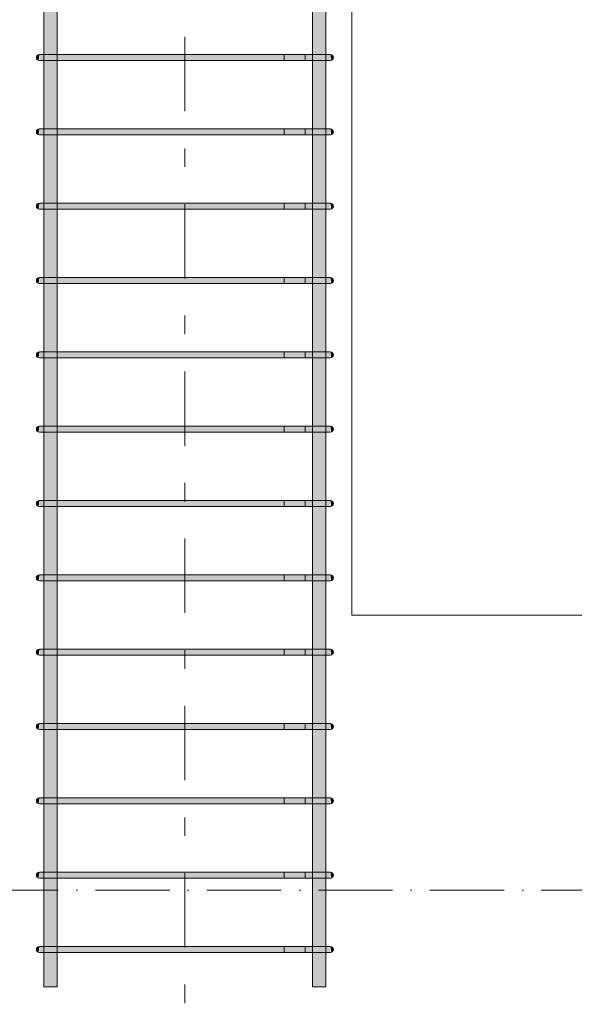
# Model space of a CAD drawing. Header units: millimetres. Extents: x -25607 to 9385, y 1894 to 10168.
# Tile 57 of 181: x -8597 to -7851, y 5846 to 7171. Entities that reach past the tile are written whole.
import ezdxf

# ---------------------------------------------------------------- set-up
doc = ezdxf.new("R2010")
doc.units = ezdxf.units.MM
doc.linetypes.add('Čerchovaná', pattern=[150, 100, -25, 0, -25])
doc.linetypes.add('Čára osnovy', pattern=[225, 100, -50, 25, -50])
for name, color, linetype, lineweight in [('A-FLOR-LEVL', 51, 'Continuous', 5), ('S-BEAM', 12, 'Continuous', 9), ('S-COLS', 52, 'Continuous', 9), ('S-GRID', 1, 'Continuous', 5), ('S-RBAR', 171, 'Continuous', 5)]:
    doc.layers.add(name, color=color, linetype=linetype, lineweight=lineweight)

msp = doc.modelspace()

# ---------------------------------------------------------------- hatches: boundary and pattern name
at = {"layer": 'S-RBAR'}
h = msp.add_hatch(color=7, dxfattribs=at)
h.paths.add_polyline_path([(-8555.1, 5870), (-8546.9, 5870), (-8546.9, 5916), (-8564.9, 5916), (-8564.9, 5870), (-8558.7, 5870)])
h.paths.add_polyline_path([(-8558.7, 5924), (-8546.9, 5924), (-8546.9, 6016), (-8564.9, 6016), (-8564.9, 5924), (-8561.9, 5924)])
h.paths.add_polyline_path([(-8564.9, 6024), (-8546.9, 6024), (-8546.9, 6116), (-8564.9, 6116), (-8564.9, 6049.4)])
h.paths.add_polyline_path([(-8558.7, 6124), (-8546.9, 6124), (-8546.9, 6216), (-8564.9, 6216), (-8564.9, 6124), (-8561.9, 6124)])
h.paths.add_polyline_path([(-8564.9, 6224), (-8546.9, 6224), (-8546.9, 6316), (-8564.9, 6316), (-8564.9, 6232.9)])
h.paths.add_polyline_path([(-8564.9, 6324), (-8546.9, 6324), (-8546.9, 6416), (-8564.9, 6416), (-8564.9, 6355.3)])
h.paths.add_polyline_path([(-8546.9, 6424), (-8546.9, 6516), (-8564.9, 6516), (-8564.9, 6424), (-8551, 6424)])
h.paths.add_polyline_path([(-8564.9, 6524), (-8546.9, 6524), (-8546.9, 6616), (-8564.9, 6616), (-8564.9, 6538.8)])
h.paths.add_polyline_path([(-8564.9, 6624), (-8546.9, 6624), (-8546.9, 6716), (-8564.9, 6716), (-8564.9, 6661.2)])
h.paths.add_polyline_path([(-8546.9, 6724), (-8546.9, 6816), (-8564.9, 6816), (-8564.9, 6724), (-8551, 6724)])
h.paths.add_polyline_path([(-8564.9, 6824), (-8546.9, 6824), (-8546.9, 6916), (-8564.9, 6916), (-8564.9, 6844.7)])
h.paths.add_polyline_path([(-8564.9, 6924), (-8546.9, 6924), (-8546.9, 7016), (-8564.9, 7016), (-8564.9, 6967.1)])
h.paths.add_polyline_path([(-8564.9, 7024), (-8546.9, 7024), (-8546.9, 7116), (-8564.9, 7116), (-8564.9, 7028.3)])
h.paths.add_polyline_path([(-8564.9, 7124), (-8546.9, 7124), (-8546.9, 7216), (-8564.9, 7216), (-8564.9, 7150.7)])
h.paths.add_polyline_path([(-8555.1, 7224), (-8546.9, 7224), (-8546.9, 7316), (-8564.9, 7316), (-8564.9, 7224), (-8558.7, 7224)])
h.paths.add_polyline_path([(-8564.9, 7324), (-8546.9, 7324), (-8546.9, 7416), (-8564.9, 7416), (-8564.9, 7334.2)])
h.paths.add_polyline_path([(-8564.9, 7424), (-8546.9, 7424), (-8546.9, 7516), (-8564.9, 7516), (-8564.9, 7456.6)])
h.paths.add_polyline_path([(-8551, 7524), (-8546.9, 7524), (-8546.9, 7616), (-8564.9, 7616), (-8564.9, 7524), (-8554.8, 7524)])
h.paths.add_polyline_path([(-8564.9, 7624), (-8546.9, 7624), (-8546.9, 7716), (-8564.9, 7716), (-8564.9, 7640.1)])
h.paths.add_polyline_path([(-8564.9, 7724), (-8546.9, 7724), (-8546.9, 7816), (-8564.9, 7816), (-8564.9, 7762.5)])
h.paths.add_polyline_path([(-8546.9, 7824), (-8546.9, 7916), (-8564.9, 7916), (-8564.9, 7824), (-8551, 7824)])
h.paths.add_polyline_path([(-8564.9, 7924), (-8546.9, 7924), (-8546.9, 8016), (-8564.9, 8016), (-8564.9, 7946.1)])
h.paths.add_polyline_path([(-8564.9, 8024), (-8546.9, 8024), (-8546.9, 8116), (-8564.9, 8116), (-8564.9, 8068.4)])
h.paths.add_polyline_path([(-8564.9, 8124), (-8546.9, 8124), (-8546.9, 8216), (-8564.9, 8216), (-8564.9, 8129.6)])
h.paths.add_polyline_path([(-8564.9, 8224), (-8546.9, 8224), (-8546.9, 8316), (-8564.9, 8316), (-8564.9, 8252)])
h.paths.add_polyline_path([(-8564.9, 8324), (-8546.9, 8324), (-8546.9, 8416), (-8564.9, 8416), (-8564.9, 8374.3)])
h.paths.add_polyline_path([(-8564.9, 8424), (-8546.9, 8424), (-8546.9, 8516), (-8564.9, 8516), (-8564.9, 8435.5)])
h.paths.add_polyline_path([(-8564.9, 8524), (-8546.9, 8524), (-8546.9, 8616), (-8564.9, 8616), (-8564.9, 8557.9)])
h.paths.add_polyline_path([(-8546.9, 8624), (-8546.9, 8660), (-8564.9, 8660), (-8564.9, 8624), (-8551, 8624)])
h = msp.add_hatch(color=7, dxfattribs=at)
h.paths.add_polyline_path([(-8191.3, 5870), (-8185.1, 5870), (-8185.1, 5916), (-8203.1, 5916), (-8203.1, 5870), (-8195.2, 5870)])
h.paths.add_polyline_path([(-8203.1, 5924), (-8185.1, 5924), (-8185.1, 6016), (-8203.1, 6016), (-8203.1, 5927)])
h.paths.add_polyline_path([(-8188.1, 6024), (-8185.1, 6024), (-8185.1, 6116), (-8203.1, 6116), (-8203.1, 6024), (-8191.3, 6024)])
h.paths.add_polyline_path([(-8185.1, 6124), (-8185.1, 6216), (-8203.1, 6216), (-8203.1, 6124), (-8188.1, 6124)])
h.paths.add_polyline_path([(-8191.3, 6224), (-8185.1, 6224), (-8185.1, 6316), (-8203.1, 6316), (-8203.1, 6224), (-8195.2, 6224)])
h.paths.add_polyline_path([(-8188.1, 6324), (-8185.1, 6324), (-8185.1, 6416), (-8203.1, 6416), (-8203.1, 6324), (-8191.3, 6324)])
h.paths.add_polyline_path([(-8199, 6424), (-8185.1, 6424), (-8185.1, 6516), (-8203.1, 6516), (-8203.1, 6424)])
h.paths.add_polyline_path([(-8188.1, 6524), (-8185.1, 6524), (-8185.1, 6616), (-8203.1, 6616), (-8203.1, 6524), (-8191.3, 6524)])
h.paths.add_polyline_path([(-8188.1, 6624), (-8185.1, 6624), (-8185.1, 6716), (-8203.1, 6716), (-8203.1, 6624), (-8191.3, 6624)])
h.paths.add_polyline_path([(-8203.1, 6724), (-8185.1, 6724), (-8185.1, 6816), (-8203.1, 6816), (-8203.1, 6783.6)])
h.paths.add_polyline_path([(-8188.1, 6824), (-8185.1, 6824), (-8185.1, 6916), (-8203.1, 6916), (-8203.1, 6824), (-8191.3, 6824)])
h.paths.add_polyline_path([(-8188.1, 6924), (-8185.1, 6924), (-8185.1, 7016), (-8203.1, 7016), (-8203.1, 6924), (-8191.3, 6924)])
h.paths.add_polyline_path([(-8188.1, 7024), (-8185.1, 7024), (-8185.1, 7116), (-8203.1, 7116), (-8203.1, 7024), (-8191.3, 7024)])
h.paths.add_polyline_path([(-8188.1, 7124), (-8185.1, 7124), (-8185.1, 7216), (-8203.1, 7216), (-8203.1, 7124), (-8191.3, 7124)])
h.paths.add_polyline_path([(-8203.1, 7224), (-8185.1, 7224), (-8185.1, 7316), (-8203.1, 7316), (-8203.1, 7273)])
h.paths.add_polyline_path([(-8191.3, 7324), (-8185.1, 7324), (-8185.1, 7416), (-8203.1, 7416), (-8203.1, 7324), (-8195.2, 7324)])
h.paths.add_polyline_path([(-8188.1, 7424), (-8185.1, 7424), (-8185.1, 7516), (-8203.1, 7516), (-8203.1, 7424), (-8191.3, 7424)])
h.paths.add_polyline_path([(-8203.1, 7524), (-8185.1, 7524), (-8185.1, 7616), (-8203.1, 7616), (-8203.1, 7579)])
h.paths.add_polyline_path([(-8188.1, 7624), (-8185.1, 7624), (-8185.1, 7716), (-8203.1, 7716), (-8203.1, 7624), (-8191.3, 7624)])
h.paths.add_polyline_path([(-8188.1, 7724), (-8185.1, 7724), (-8185.1, 7816), (-8203.1, 7816), (-8203.1, 7724), (-8191.3, 7724)])
h.paths.add_polyline_path([(-8203.1, 7824), (-8185.1, 7824), (-8185.1, 7916), (-8203.1, 7916), (-8203.1, 7884.9)])
h.paths.add_polyline_path([(-8188.1, 7924), (-8185.1, 7924), (-8185.1, 8016), (-8203.1, 8016), (-8203.1, 7924), (-8191.3, 7924)])
h.paths.add_polyline_path([(-8188.1, 8024), (-8185.1, 8024), (-8185.1, 8116), (-8203.1, 8116), (-8203.1, 8024), (-8191.3, 8024)])
h.paths.add_polyline_path([(-8188.1, 8124), (-8185.1, 8124), (-8185.1, 8216), (-8203.1, 8216), (-8203.1, 8124), (-8191.3, 8124)])
h.paths.add_polyline_path([(-8188.1, 8224), (-8185.1, 8224), (-8185.1, 8316), (-8203.1, 8316), (-8203.1, 8224), (-8191.3, 8224)])
h.paths.add_polyline_path([(-8188.1, 8324), (-8185.1, 8324), (-8185.1, 8416), (-8203.1, 8416), (-8203.1, 8324), (-8191.3, 8324)])
h.paths.add_polyline_path([(-8188.1, 8424), (-8185.1, 8424), (-8185.1, 8516), (-8203.1, 8516), (-8203.1, 8424), (-8191.3, 8424)])
h.paths.add_polyline_path([(-8188.1, 8524), (-8185.1, 8524), (-8185.1, 8616), (-8203.1, 8616), (-8203.1, 8524), (-8191.3, 8524)])
h.paths.add_polyline_path([(-8188.1, 8624), (-8185.1, 8624), (-8185.1, 8660), (-8203.1, 8660), (-8203.1, 8624), (-8191.3, 8624)])
for points in [[(-8572, 7116.1), (-8571, 7124), (-8573, 7123.5), (-8574.5, 7122), (-8575, 7120), (-8574.5, 7118), (-8573, 7116.5)], [(-8561.9, 7116), (-8551, 7116), (-8551, 7124), (-8571, 7124), (-8571, 7116), (-8565.1, 7116)], [(-8454.8, 7116), (-8199, 7116), (-8199, 7124), (-8551, 7124), (-8551, 7116), (-8531.9, 7116)], [(-8182.7, 7116), (-8179, 7116.1), (-8179, 7124), (-8199, 7124), (-8199, 7116), (-8184.7, 7116)], [(-8178, 7116.1), (-8177, 7116.5), (-8175.5, 7118), (-8175, 7120), (-8175.5, 7122), (-8177, 7123.5), (-8179, 7124), (-8178.3, 7119)], [(-8572, 7016.1), (-8571, 7024), (-8573, 7023.5), (-8574.5, 7022), (-8575, 7020), (-8574.5, 7018), (-8573, 7016.5)], [(-8570.2, 7016), (-8551, 7016), (-8551, 7024), (-8571, 7024), (-8571, 7016), (-8570.5, 7016)], [(-8454.8, 7016), (-8199, 7016), (-8199, 7024), (-8551, 7024), (-8551, 7016), (-8531.9, 7016)], [(-8180.5, 7016), (-8179, 7016.1), (-8179, 7024), (-8199, 7024), (-8199, 7016), (-8182.7, 7016)], [(-8178, 7016.1), (-8177, 7016.5), (-8175.5, 7018), (-8175, 7020), (-8175.5, 7022), (-8177, 7023.5), (-8179, 7024), (-8178.3, 7019)], [(-8572, 6916.1), (-8571, 6924), (-8573, 6923.5), (-8574.5, 6922), (-8575, 6920), (-8574.5, 6918), (-8573, 6916.5)], [(-8561.9, 6916), (-8551, 6916), (-8551, 6924), (-8571, 6924), (-8571, 6916), (-8565.1, 6916)], [(-8454.8, 6916), (-8199, 6916), (-8199, 6924), (-8551, 6924), (-8551, 6916), (-8531.9, 6916)], [(-8182.7, 6916), (-8179, 6916.1), (-8179, 6924), (-8199, 6924), (-8199, 6916), (-8184.7, 6916)], [(-8178, 6916.1), (-8177, 6916.5), (-8175.5, 6918), (-8175, 6920), (-8175.5, 6922), (-8177, 6923.5), (-8179, 6924), (-8178.3, 6919)], [(-8572, 6816.1), (-8571, 6824), (-8573, 6823.5), (-8574.5, 6822), (-8575, 6820), (-8574.5, 6818), (-8573, 6816.5)], [(-8561.9, 6816), (-8551, 6816), (-8551, 6824), (-8571, 6824), (-8571, 6816), (-8565.1, 6816)], [(-8454.8, 6816), (-8199, 6816), (-8199, 6824), (-8551, 6824), (-8551, 6816), (-8531.9, 6816)], [(-8182.7, 6816), (-8179, 6816.1), (-8179, 6824), (-8199, 6824), (-8199, 6816), (-8184.7, 6816)], [(-8178, 6816.1), (-8177, 6816.5), (-8175.5, 6818), (-8175, 6820), (-8175.5, 6822), (-8177, 6823.5), (-8179, 6824), (-8178.3, 6819)], [(-8572, 6716.1), (-8571, 6724), (-8573, 6723.5), (-8574.5, 6722), (-8575, 6720), (-8574.5, 6718), (-8573, 6716.5)], [(-8570.5, 6716), (-8551, 6716), (-8551, 6724), (-8571, 6724), (-8571, 6716)], [(-8454.8, 6716), (-8199, 6716), (-8199, 6724), (-8551, 6724), (-8551, 6716), (-8531.9, 6716)], [(-8179.8, 6716), (-8179, 6716.1), (-8179, 6724), (-8199, 6724), (-8199, 6716), (-8180.5, 6716)], [(-8178, 6716.1), (-8177, 6716.5), (-8175.5, 6718), (-8175, 6720), (-8175.5, 6722), (-8177, 6723.5), (-8179, 6724), (-8178.3, 6719)], [(-8572, 6616.1), (-8571, 6624), (-8573, 6623.5), (-8574.5, 6622), (-8575, 6620), (-8574.5, 6618), (-8573, 6616.5)], [(-8561.9, 6616), (-8551, 6616), (-8551, 6624), (-8571, 6624), (-8571, 6616), (-8565.1, 6616)], [(-8454.8, 6616), (-8199, 6616), (-8199, 6624), (-8551, 6624), (-8551, 6616), (-8531.9, 6616)], [(-8182.7, 6616), (-8179, 6616.1), (-8179, 6624), (-8199, 6624), (-8199, 6616), (-8184.7, 6616)], [(-8178, 6616.1), (-8177, 6616.5), (-8175.5, 6618), (-8175, 6620), (-8175.5, 6622), (-8177, 6623.5), (-8179, 6624), (-8178.3, 6619)], [(-8572, 6516.1), (-8571, 6524), (-8573, 6523.5), (-8574.5, 6522), (-8575, 6520), (-8574.5, 6518), (-8573, 6516.5)], [(-8570.2, 6516), (-8551, 6516), (-8551, 6524), (-8571, 6524), (-8571, 6516), (-8570.5, 6516)], [(-8454.8, 6516), (-8199, 6516), (-8199, 6524), (-8551, 6524), (-8551, 6516), (-8531.9, 6516)], [(-8180.5, 6516), (-8179, 6516.1), (-8179, 6524), (-8199, 6524), (-8199, 6516), (-8182.7, 6516)], [(-8178, 6516.1), (-8177, 6516.5), (-8175.5, 6518), (-8175, 6520), (-8175.5, 6522), (-8177, 6523.5), (-8179, 6524), (-8178.3, 6519)], [(-8572, 6416.1), (-8571, 6424), (-8573, 6423.5), (-8574.5, 6422), (-8575, 6420), (-8574.5, 6418), (-8572.8, 6416.5)], [(-8561.9, 6416), (-8551, 6416), (-8551, 6424), (-8571, 6424), (-8571, 6416), (-8565.1, 6416)], [(-8551, 6416), (-8199, 6416), (-8199, 6424), (-8551, 6424), (-8551, 6416.5)], [(-8182.7, 6416), (-8179, 6416.1), (-8179, 6424), (-8199, 6424), (-8199, 6416), (-8184.7, 6416)], [(-8178, 6416.1), (-8177, 6416.5), (-8175.5, 6418), (-8175, 6420), (-8175.5, 6422), (-8177, 6423.5), (-8179, 6424), (-8178, 6416.5)], [(-8572, 6316.1), (-8571, 6324), (-8573, 6323.5), (-8574.5, 6322), (-8575, 6320), (-8574.5, 6318), (-8573, 6316.5)], [(-8570.2, 6316), (-8551, 6316), (-8551, 6324), (-8571, 6324), (-8571, 6316), (-8570.5, 6316)], [(-8454.8, 6316), (-8199, 6316), (-8199, 6324), (-8551, 6324), (-8551, 6316), (-8531.9, 6316)], [(-8180.5, 6316), (-8179, 6316.1), (-8179, 6324), (-8199, 6324), (-8199, 6316), (-8182.7, 6316)], [(-8178, 6316.1), (-8177, 6316.5), (-8175.5, 6318), (-8175, 6320), (-8175.5, 6322), (-8177, 6323.5), (-8179, 6324), (-8178.3, 6319)], [(-8572, 6216.1), (-8571, 6224), (-8573, 6223.5), (-8574.5, 6222), (-8575, 6220), (-8574.5, 6218), (-8573, 6216.5)], [(-8570.2, 6216), (-8551, 6216), (-8551, 6224), (-8571, 6224), (-8571, 6216), (-8570.5, 6216)], [(-8454.8, 6216), (-8199, 6216), (-8199, 6224), (-8551, 6224), (-8551, 6216), (-8531.9, 6216)], [(-8180.5, 6216), (-8179, 6216.1), (-8179, 6224), (-8199, 6224), (-8199, 6216), (-8182.7, 6216)], [(-8178, 6216.1), (-8177, 6216.5), (-8175.5, 6218), (-8175, 6220), (-8175.5, 6222), (-8177, 6223.5), (-8179, 6224), (-8178.3, 6219)], [(-8572, 6116.1), (-8571, 6124), (-8573, 6123.5), (-8574.5, 6122), (-8575, 6120), (-8574.5, 6118), (-8573, 6116.5)], [(-8561.9, 6116), (-8551, 6116), (-8551, 6124), (-8571, 6124), (-8571, 6116), (-8565.1, 6116)], [(-8454.8, 6116), (-8199, 6116), (-8199, 6124), (-8551, 6124), (-8551, 6116), (-8531.9, 6116)], [(-8182.7, 6116), (-8179, 6116.1), (-8179, 6124), (-8199, 6124), (-8199, 6116), (-8184.7, 6116)], [(-8178, 6116.1), (-8177, 6116.5), (-8175.5, 6118), (-8175, 6120), (-8175.5, 6122), (-8177, 6123.5), (-8179, 6124), (-8178.3, 6119)], [(-8572, 6016.1), (-8571, 6024), (-8573, 6023.5), (-8574.5, 6022), (-8575, 6020), (-8574.5, 6018), (-8573, 6016.5)], [(-8570.2, 6016), (-8551, 6016), (-8551, 6024), (-8571, 6024), (-8571, 6016), (-8570.5, 6016)], [(-8454.8, 6016), (-8199, 6016), (-8199, 6024), (-8551, 6024), (-8551, 6016), (-8531.9, 6016)], [(-8179.8, 6016), (-8179, 6016.1), (-8179, 6024), (-8199, 6024), (-8199, 6016), (-8179.8, 6016)], [(-8178, 6016.1), (-8177, 6016.5), (-8175.5, 6018), (-8175, 6020), (-8175.5, 6022), (-8177, 6023.5), (-8179, 6024), (-8178.3, 6018.8)], [(-8572, 5916.1), (-8571, 5924), (-8573, 5923.5), (-8574.5, 5922), (-8575, 5920), (-8574.5, 5918), (-8573, 5916.5)], [(-8561.9, 5916), (-8551, 5916), (-8551, 5924), (-8571, 5924), (-8571, 5916), (-8565.1, 5916)], [(-8300.5, 5916), (-8199, 5916), (-8199, 5924), (-8551, 5924), (-8551, 5916), (-8454.8, 5916)], [(-8182.7, 5916), (-8179, 5916.1), (-8179, 5924), (-8199, 5924), (-8199, 5916), (-8184.7, 5916)], [(-8178, 5916.1), (-8177, 5916.5), (-8175.5, 5918), (-8175, 5920), (-8175.5, 5922), (-8177, 5923.5), (-8179, 5924), (-8178.3, 5919)]]:
    msp.add_hatch(color=7, dxfattribs=at).paths.add_polyline_path(points)

# ---------------------------------------------------------------- linework, layer by layer
at = {"layer": 'A-FLOR-LEVL', "linetype": 'Čerchovaná'}
msp.add_line((-25606.8, 6000), (-4574.7, 6000), dxfattribs=at)
at = {"layer": 'S-BEAM'}
for p, q in [((-8150, 6370), (-6170, 6370)), ((-5900, 6370), (-8150, 6370))]:
    msp.add_line(p, q, dxfattribs=at)
at = {"layer": 'S-COLS'}
msp.add_line((-8150, 8670), (-8150, 6370), dxfattribs=at)
msp.add_line((-8150, 8670), (-8150, 6370), dxfattribs=at)
at = {"layer": 'S-GRID', "linetype": 'Čára osnovy', "lineweight": 9}
msp.add_line((-8375, 4797.8), (-8375, 9992.7), dxfattribs=at)
at = {"layer": 'S-RBAR'}
for p, q in [((-8564.9, 5870), (-8564.9, 8660)), ((-8564.9, 5870), (-8564.9, 8660)), ((-8546.9, 5870), (-8546.9, 8660)), ((-8546.9, 5870), (-8546.9, 8660)), ((-8203.1, 5870), (-8203.1, 8660)), ((-8203.1, 5870), (-8203.1, 8660)), ((-8185.1, 5870), (-8185.1, 8660)), ((-8185.1, 5870), (-8185.1, 8660)), ((-8551, 7124), (-8571, 7124)), ((-8551, 7124), (-8571, 7124)), ((-8551, 7116), (-8571, 7116)), ((-8551, 7116), (-8571, 7116)), ((-8199, 7124), (-8551, 7124)), ((-8551, 7124), (-8199, 7124)), ((-8199, 7116), (-8551, 7116)), ((-8551, 7116), (-8199, 7116)), ((-8213.1, 7124), (-8241.4, 7124)), ((-8241.4, 7124), (-8241.4, 7116)), ((-8213.1, 7116), (-8241.4, 7116)), ((-8213.1, 7124), (-8184.9, 7124)), ((-8213.1, 7116), (-8213.1, 7124)), ((-8179, 7124), (-8213.1, 7124)), ((-8213.1, 7116), (-8184.9, 7116)), ((-8179, 7116), (-8213.1, 7116)), ((-8179, 7124), (-8199, 7124)), ((-8179, 7124), (-8199, 7124)), ((-8184.9, 7116), (-8199, 7116)), ((-8179, 7116), (-8199, 7116)), ((-8179, 7124), (-8184.9, 7124)), ((-8179.7, 7116), (-8184.9, 7116)), ((-8179.7, 7116), (-8184.9, 7116)), ((-8551, 7024), (-8571, 7024)), ((-8551, 7024), (-8571, 7024)), ((-8199, 7024), (-8551, 7024)), ((-8551, 7024), (-8199, 7024)), ((-8213.1, 7024), (-8241.4, 7024)), ((-8241.4, 7024), (-8241.4, 7016)), ((-8213.1, 7024), (-8184.9, 7024)), ((-8213.1, 7016), (-8213.1, 7024)), ((-8179, 7024), (-8213.1, 7024)), ((-8179, 7024), (-8199, 7024)), ((-8179, 7024), (-8199, 7024)), ((-8179, 7024), (-8184.9, 7024)), ((-8551, 7016), (-8571, 7016)), ((-8551, 7016), (-8571, 7016)), ((-8199, 7016), (-8551, 7016)), ((-8551, 7016), (-8199, 7016)), ((-8213.1, 7016), (-8241.4, 7016)), ((-8213.1, 7016), (-8184.9, 7016)), ((-8179, 7016), (-8213.1, 7016)), ((-8184.9, 7016), (-8199, 7016)), ((-8179, 7016), (-8199, 7016)), ((-8179.7, 7016), (-8184.9, 7016)), ((-8179.7, 7016), (-8184.9, 7016)), ((-8551, 6924), (-8571, 6924)), ((-8551, 6924), (-8571, 6924)), ((-8551, 6916), (-8571, 6916)), ((-8551, 6916), (-8571, 6916)), ((-8199, 6924), (-8551, 6924)), ((-8551, 6924), (-8199, 6924)), ((-8199, 6916), (-8551, 6916)), ((-8551, 6916), (-8199, 6916)), ((-8213.1, 6924), (-8241.4, 6924)), ((-8241.4, 6924), (-8241.4, 6916)), ((-8213.1, 6916), (-8241.4, 6916)), ((-8213.1, 6924), (-8184.9, 6924)), ((-8213.1, 6916), (-8213.1, 6924)), ((-8179, 6924), (-8213.1, 6924)), ((-8213.1, 6916), (-8184.9, 6916)), ((-8179, 6916), (-8213.1, 6916)), ((-8179, 6924), (-8199, 6924)), ((-8179, 6924), (-8199, 6924)), ((-8184.9, 6916), (-8199, 6916)), ((-8179, 6916), (-8199, 6916)), ((-8179, 6924), (-8184.9, 6924)), ((-8179.7, 6916), (-8184.9, 6916)), ((-8179.7, 6916), (-8184.9, 6916)), ((-8551, 6824), (-8571, 6824)), ((-8551, 6824), (-8571, 6824)), ((-8199, 6824), (-8551, 6824)), ((-8551, 6824), (-8199, 6824)), ((-8213.1, 6824), (-8241.4, 6824)), ((-8241.4, 6824), (-8241.4, 6816)), ((-8213.1, 6824), (-8184.9, 6824)), ((-8213.1, 6816), (-8213.1, 6824)), ((-8179, 6824), (-8213.1, 6824)), ((-8179, 6824), (-8199, 6824)), ((-8179, 6824), (-8199, 6824)), ((-8179, 6824), (-8184.9, 6824)), ((-8551, 6816), (-8571, 6816)), ((-8551, 6816), (-8571, 6816)), ((-8199, 6816), (-8551, 6816)), ((-8551, 6816), (-8199, 6816)), ((-8213.1, 6816), (-8241.4, 6816)), ((-8213.1, 6816), (-8184.9, 6816)), ((-8179, 6816), (-8213.1, 6816)), ((-8184.9, 6816), (-8199, 6816)), ((-8179, 6816), (-8199, 6816)), ((-8179.7, 6816), (-8184.9, 6816)), ((-8179.7, 6816), (-8184.9, 6816)), ((-8551, 6724), (-8571, 6724)), ((-8551, 6724), (-8571, 6724)), ((-8551, 6716), (-8571, 6716)), ((-8551, 6716), (-8571, 6716)), ((-8199, 6724), (-8551, 6724)), ((-8551, 6724), (-8199, 6724)), ((-8199, 6716), (-8551, 6716)), ((-8551, 6716), (-8199, 6716)), ((-8213.1, 6724), (-8241.4, 6724)), ((-8241.4, 6724), (-8241.4, 6716)), ((-8213.1, 6716), (-8241.4, 6716)), ((-8213.1, 6724), (-8184.9, 6724)), ((-8213.1, 6716), (-8213.1, 6724)), ((-8179, 6724), (-8213.1, 6724)), ((-8213.1, 6716), (-8184.9, 6716)), ((-8179, 6716), (-8213.1, 6716)), ((-8179, 6724), (-8199, 6724)), ((-8179, 6724), (-8199, 6724)), ((-8184.9, 6716), (-8199, 6716)), ((-8179, 6716), (-8199, 6716)), ((-8179, 6724), (-8184.9, 6724)), ((-8179.7, 6716), (-8184.9, 6716)), ((-8179.7, 6716), (-8184.9, 6716)), ((-8551, 6624), (-8571, 6624)), ((-8551, 6624), (-8571, 6624)), ((-8199, 6624), (-8551, 6624)), ((-8551, 6624), (-8199, 6624)), ((-8213.1, 6624), (-8241.4, 6624)), ((-8241.4, 6624), (-8241.4, 6616)), ((-8213.1, 6624), (-8184.9, 6624)), ((-8213.1, 6616), (-8213.1, 6624)), ((-8179, 6624), (-8213.1, 6624)), ((-8179, 6624), (-8199, 6624)), ((-8179, 6624), (-8199, 6624)), ((-8179, 6624), (-8184.9, 6624)), ((-8551, 6616), (-8571, 6616)), ((-8551, 6616), (-8571, 6616)), ((-8199, 6616), (-8551, 6616)), ((-8551, 6616), (-8199, 6616)), ((-8213.1, 6616), (-8241.4, 6616)), ((-8213.1, 6616), (-8184.9, 6616)), ((-8179, 6616), (-8213.1, 6616)), ((-8184.9, 6616), (-8199, 6616)), ((-8179, 6616), (-8199, 6616)), ((-8179.7, 6616), (-8184.9, 6616)), ((-8179.7, 6616), (-8184.9, 6616)), ((-8551, 6524), (-8571, 6524)), ((-8551, 6524), (-8571, 6524)), ((-8199, 6524), (-8551, 6524)), ((-8551, 6524), (-8199, 6524)), ((-8213.1, 6524), (-8241.4, 6524)), ((-8241.4, 6524), (-8241.4, 6516)), ((-8213.1, 6524), (-8184.9, 6524)), ((-8213.1, 6516), (-8213.1, 6524)), ((-8179, 6524), (-8213.1, 6524)), ((-8179, 6524), (-8199, 6524)), ((-8179, 6524), (-8199, 6524)), ((-8179, 6524), (-8184.9, 6524)), ((-8551, 6516), (-8571, 6516)), ((-8551, 6516), (-8571, 6516)), ((-8199, 6516), (-8551, 6516)), ((-8551, 6516), (-8199, 6516)), ((-8213.1, 6516), (-8241.4, 6516)), ((-8213.1, 6516), (-8184.9, 6516)), ((-8179, 6516), (-8213.1, 6516)), ((-8184.9, 6516), (-8199, 6516)), ((-8179, 6516), (-8199, 6516)), ((-8179.7, 6516), (-8184.9, 6516)), ((-8179.7, 6516), (-8184.9, 6516)), ((-8551, 6424), (-8571, 6424)), ((-8551, 6424), (-8571, 6424)), ((-8551, 6416), (-8571, 6416)), ((-8551, 6416), (-8571, 6416)), ((-8199, 6424), (-8551, 6424)), ((-8551, 6424), (-8199, 6424)), ((-8199, 6416), (-8551, 6416)), ((-8551, 6416), (-8199, 6416)), ((-8213.1, 6424), (-8241.4, 6424)), ((-8241.4, 6424), (-8241.4, 6416)), ((-8213.1, 6416), (-8241.4, 6416)), ((-8213.1, 6424), (-8184.9, 6424)), ((-8213.1, 6416), (-8213.1, 6424)), ((-8179, 6424), (-8213.1, 6424)), ((-8213.1, 6416), (-8184.9, 6416)), ((-8179, 6416), (-8213.1, 6416)), ((-8179, 6424), (-8199, 6424)), ((-8179, 6424), (-8199, 6424)), ((-8184.9, 6416), (-8199, 6416)), ((-8179, 6416), (-8199, 6416)), ((-8179, 6424), (-8184.9, 6424)), ((-8179.7, 6416), (-8184.9, 6416)), ((-8179.7, 6416), (-8184.9, 6416)), ((-8551, 6324), (-8571, 6324)), ((-8551, 6324), (-8571, 6324)), ((-8199, 6324), (-8551, 6324)), ((-8551, 6324), (-8199, 6324)), ((-8213.1, 6324), (-8241.4, 6324)), ((-8241.4, 6324), (-8241.4, 6316)), ((-8213.1, 6324), (-8184.9, 6324)), ((-8213.1, 6316), (-8213.1, 6324)), ((-8179, 6324), (-8213.1, 6324)), ((-8179, 6324), (-8199, 6324)), ((-8179, 6324), (-8199, 6324)), ((-8179, 6324), (-8184.9, 6324)), ((-8551, 6316), (-8571, 6316)), ((-8551, 6316), (-8571, 6316)), ((-8199, 6316), (-8551, 6316)), ((-8551, 6316), (-8199, 6316)), ((-8213.1, 6316), (-8241.4, 6316)), ((-8213.1, 6316), (-8184.9, 6316)), ((-8179, 6316), (-8213.1, 6316)), ((-8184.9, 6316), (-8199, 6316)), ((-8179, 6316), (-8199, 6316)), ((-8179.7, 6316), (-8184.9, 6316)), ((-8179.7, 6316), (-8184.9, 6316)), ((-8551, 6224), (-8571, 6224)), ((-8551, 6224), (-8571, 6224)), ((-8551, 6216), (-8571, 6216)), ((-8551, 6216), (-8571, 6216)), ((-8199, 6224), (-8551, 6224)), ((-8551, 6224), (-8199, 6224)), ((-8199, 6216), (-8551, 6216)), ((-8551, 6216), (-8199, 6216)), ((-8213.1, 6224), (-8241.4, 6224)), ((-8241.4, 6224), (-8241.4, 6216)), ((-8213.1, 6216), (-8241.4, 6216)), ((-8213.1, 6224), (-8184.9, 6224)), ((-8213.1, 6216), (-8213.1, 6224)), ((-8179, 6224), (-8213.1, 6224)), ((-8213.1, 6216), (-8184.9, 6216)), ((-8179, 6216), (-8213.1, 6216)), ((-8179, 6224), (-8199, 6224)), ((-8179, 6224), (-8199, 6224)), ((-8184.9, 6216), (-8199, 6216)), ((-8179, 6216), (-8199, 6216)), ((-8179, 6224), (-8184.9, 6224)), ((-8179.7, 6216), (-8184.9, 6216)), ((-8179.7, 6216), (-8184.9, 6216)), ((-8551, 6124), (-8571, 6124)), ((-8551, 6124), (-8571, 6124)), ((-8199, 6124), (-8551, 6124)), ((-8551, 6124), (-8199, 6124)), ((-8213.1, 6124), (-8241.4, 6124)), ((-8241.4, 6124), (-8241.4, 6116)), ((-8213.1, 6124), (-8184.9, 6124)), ((-8213.1, 6116), (-8213.1, 6124)), ((-8179, 6124), (-8213.1, 6124)), ((-8179, 6124), (-8199, 6124)), ((-8179, 6124), (-8199, 6124)), ((-8179, 6124), (-8184.9, 6124)), ((-8551, 6116), (-8571, 6116)), ((-8551, 6116), (-8571, 6116)), ((-8199, 6116), (-8551, 6116)), ((-8551, 6116), (-8199, 6116)), ((-8213.1, 6116), (-8241.4, 6116)), ((-8213.1, 6116), (-8184.9, 6116)), ((-8179, 6116), (-8213.1, 6116)), ((-8184.9, 6116), (-8199, 6116)), ((-8179, 6116), (-8199, 6116)), ((-8179.7, 6116), (-8184.9, 6116)), ((-8179.7, 6116), (-8184.9, 6116)), ((-8551, 6024), (-8571, 6024)), ((-8551, 6024), (-8571, 6024)), ((-8551, 6016), (-8571, 6016)), ((-8551, 6016), (-8571, 6016)), ((-8199, 6024), (-8551, 6024)), ((-8551, 6024), (-8199, 6024)), ((-8199, 6016), (-8551, 6016)), ((-8551, 6016), (-8199, 6016)), ((-8213.1, 6024), (-8241.4, 6024)), ((-8241.4, 6024), (-8241.4, 6016)), ((-8213.1, 6016), (-8241.4, 6016)), ((-8213.1, 6024), (-8184.9, 6024)), ((-8213.1, 6016), (-8213.1, 6024)), ((-8179, 6024), (-8213.1, 6024)), ((-8213.1, 6016), (-8184.9, 6016)), ((-8179, 6016), (-8213.1, 6016)), ((-8179, 6024), (-8199, 6024)), ((-8179, 6024), (-8199, 6024)), ((-8184.9, 6016), (-8199, 6016)), ((-8179, 6016), (-8199, 6016)), ((-8179, 6024), (-8184.9, 6024)), ((-8179.7, 6016), (-8184.9, 6016)), ((-8179.7, 6016), (-8184.9, 6016)), ((-8551, 5924), (-8571, 5924)), ((-8551, 5924), (-8571, 5924)), ((-8199, 5924), (-8551, 5924)), ((-8551, 5924), (-8199, 5924)), ((-8213.1, 5924), (-8241.4, 5924)), ((-8241.4, 5924), (-8241.4, 5916)), ((-8213.1, 5924), (-8184.9, 5924)), ((-8213.1, 5916), (-8213.1, 5924)), ((-8179, 5924), (-8213.1, 5924)), ((-8179, 5924), (-8199, 5924)), ((-8179, 5924), (-8199, 5924)), ((-8179, 5924), (-8184.9, 5924)), ((-8551, 5916), (-8571, 5916)), ((-8551, 5916), (-8571, 5916)), ((-8199, 5916), (-8551, 5916)), ((-8551, 5916), (-8199, 5916)), ((-8213.1, 5916), (-8241.4, 5916)), ((-8213.1, 5916), (-8184.9, 5916)), ((-8179, 5916), (-8213.1, 5916)), ((-8184.9, 5916), (-8199, 5916)), ((-8179, 5916), (-8199, 5916)), ((-8179.7, 5916), (-8184.9, 5916)), ((-8179.7, 5916), (-8184.9, 5916)), ((-8546.9, 5870), (-8564.9, 5870)), ((-8546.9, 5870), (-8564.9, 5870)), ((-8185.1, 5870), (-8203.1, 5870)), ((-8185.1, 5870), (-8203.1, 5870))]:
    msp.add_line(p, q, dxfattribs=at)
for centre, start, end in [((-8571, 7120), 90, 270), ((-8571, 7120), 90, 270), ((-8179, 7120), 270, 90), ((-8179, 7120), 270, 90), ((-8179, 7120), 270, 90), ((-8571, 7020), 90, 270), ((-8571, 7020), 90, 270), ((-8179, 7020), 270, 90), ((-8179, 7020), 270, 90), ((-8179, 7020), 270, 90), ((-8571, 6920), 90, 270), ((-8571, 6920), 90, 270), ((-8179, 6920), 270, 90), ((-8179, 6920), 270, 90), ((-8179, 6920), 270, 90), ((-8571, 6820), 90, 270), ((-8571, 6820), 90, 270), ((-8179, 6820), 270, 90), ((-8179, 6820), 270, 90), ((-8179, 6820), 270, 90), ((-8571, 6720), 90, 270), ((-8571, 6720), 90, 270), ((-8179, 6720), 270, 90), ((-8179, 6720), 270, 90), ((-8179, 6720), 270, 90), ((-8571, 6620), 90, 270), ((-8571, 6620), 90, 270), ((-8179, 6620), 270, 90), ((-8179, 6620), 270, 90), ((-8179, 6620), 270, 90), ((-8571, 6520), 90, 270), ((-8571, 6520), 90, 270), ((-8179, 6520), 270, 90), ((-8179, 6520), 270, 90), ((-8179, 6520), 270, 90), ((-8571, 6420), 90, 270), ((-8571, 6420), 90, 270), ((-8179, 6420), 270, 90), ((-8179, 6420), 270, 90), ((-8179, 6420), 270, 90), ((-8571, 6320), 90, 270), ((-8571, 6320), 90, 270), ((-8179, 6320), 270, 90), ((-8179, 6320), 270, 90), ((-8179, 6320), 270, 90), ((-8571, 6220), 90, 270), ((-8571, 6220), 90, 270), ((-8179, 6220), 270, 90), ((-8179, 6220), 270, 90), ((-8179, 6220), 270, 90), ((-8571, 6120), 90, 270), ((-8571, 6120), 90, 270), ((-8179, 6120), 270, 90), ((-8179, 6120), 270, 90), ((-8179, 6120), 270, 90), ((-8571, 6020), 90, 270), ((-8571, 6020), 90, 270), ((-8179, 6020), 270, 90), ((-8179, 6020), 270, 90), ((-8179, 6020), 270, 90), ((-8571, 5920), 90, 270), ((-8571, 5920), 90, 270), ((-8179, 5920), 270, 90), ((-8179, 5920), 270, 90), ((-8179, 5920), 270, 90)]:
    msp.add_arc(centre, 4, start, end, dxfattribs=at)

doc.saveas('drawing.dxf')
